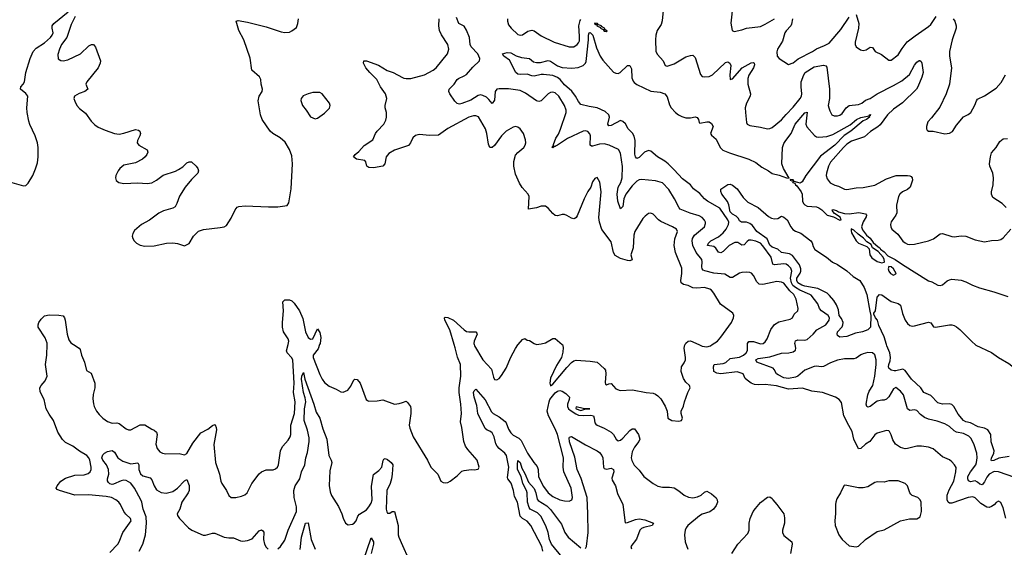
# Model space of a CAD drawing. Header units: inches. Extents: x 1473912 to 1647258, y 640388 to 773423.
# Tile 139 of 256: x 1536718 to 1545159, y 708263 to 712784. Entities that reach past the tile are written whole.
import ezdxf

# ---------------------------------------------------------------- set-up
doc = ezdxf.new("R2010")
doc.units = ezdxf.units.IN
doc.header["$MEASUREMENT"] = 0
for name, color, linetype in [('B5730', 7, 'Continuous'), ('B5731', 7, 'Continuous'), ('B5740', 7, 'Continuous'), ('B5741', 7, 'Continuous')]:
    doc.layers.add(name, color=color, linetype=linetype)

msp = doc.modelspace()

# ---------------------------------------------------------------- linework, layer by layer
at = {"layer": 'B5730', "color": 5}
for points, elevation in [([(1537490, 708219.5), (1537558.9, 708290), (1537571.2, 708310), (1537602.6, 708390), (1537672.8, 708490), (1537669.5, 708510), (1537627.6, 708547.6), (1537609.8, 708569.8), (1537582.6, 708630), (1537568.2, 708648.2), (1537541.3, 708670), (1537504.2, 708690), (1537459, 708699), (1537307.1, 708712.9), (1537190, 708709.8), (1537059, 708750), (1537038.9, 708758.9), (1537029.6, 708769.6), (1537038.3, 708790), (1537072, 708830), (1537110, 708854.8), (1537190, 708881.1), (1537270, 708883.8), (1537306.2, 708893.8), (1537323.5, 708910), (1537329.7, 708930), (1537329.7, 708950), (1537319.8, 709010), (1537311.1, 709030), (1537294.7, 709050), (1537230, 709086), (1537172.6, 709130), (1537110, 709159.9), (1537085.2, 709185.2), (1537045.3, 709250), (1537007.6, 709350), (1536970, 709404.5), (1536945.6, 709450), (1536927.7, 709530), (1536893.6, 709593.6), (1536891.3, 709630), (1536901.7, 709650), (1536937.8, 709690), (1536952.5, 709730), (1536940.7, 709830), (1536950.6, 709909.4), (1536952.5, 710000)], 780), ([(1537180.9, 710000), (1537228.9, 709970), (1537237.6, 709957.6), (1537249.2, 709910), (1537275.2, 709850), (1537290, 709778), (1537330, 709756), (1537361.7, 709670), (1537363.6, 709630), (1537348.7, 709571.3), (1537345.9, 709534.1), (1537350, 709490.8), (1537357.1, 709470), (1537378, 709430), (1537400.6, 709400.6), (1537431.5, 709370), (1537470, 709342), (1537510, 709327.2), (1537550, 709327.9), (1537570, 709323.6), (1537630, 709277), (1537650, 709270.3), (1537670, 709270.3), (1537750, 709311.3), (1537792, 709312), (1537850, 709273.7), (1537870, 709267), (1537890.2, 709250.2), (1537896.9, 709230), (1537885.6, 709145.6), (1537897.7, 709110), (1537920.8, 709080.8), (1537942.8, 709070), (1537970, 709064.9), (1538086.2, 709066.2), (1538130, 709055.5), (1538150, 709067), (1538203.6, 709156.4), (1538270, 709243.2), (1538330, 709273.6), (1538370, 709307), (1538390, 709315.5), (1538393.1, 709313.1), (1538403.6, 709290), (1538404.9, 709270), (1538384, 709144), (1538397.6, 708990), (1538431.8, 708890), (1538441.3, 708830), (1538450, 708810.8), (1538490.6, 708750), (1538510, 708706), (1538530, 708690.8), (1538550, 708688), (1538570, 708688.2), (1538620.1, 708699.9), (1538647.9, 708712.1), (1538669.3, 708730), (1538707.8, 708810), (1538770, 708893.4), (1538790, 708910.5), (1538830, 708927.7), (1538890, 708927.3), (1538910, 708934), (1538929.2, 708950), (1538938.4, 708970), (1538955.1, 709090), (1538962.6, 709110), (1538973.3, 709130), (1539018.9, 709181.1), (1539037.4, 709210), (1539041.7, 709230), (1539043.1, 709310), (1539073.4, 709410), (1539079.4, 709510), (1539066.3, 709590), (1539070.3, 709669.7), (1539058.6, 709870), (1539047.7, 709890), (1539012.1, 709930), (1539006.6, 709946.6), (1539018.8, 710000)], 780), ([(1539289.8, 710000), (1539276, 709964), (1539233.4, 709910), (1539234, 709890), (1539290, 709742.8), (1539310, 709702.8), (1539330, 709674.8), (1539370, 709644), (1539430, 709618.8), (1539470, 709594.8), (1539490, 709590.7), (1539531.5, 709608.5), (1539557.7, 709642.3), (1539583.6, 709696.4), (1539590, 709702.8), (1539610, 709702), (1539635.8, 709670), (1539688.7, 709528.7), (1539699.8, 709519.8), (1539710, 709516.3), (1539781.5, 709518.5), (1539830, 709527.3), (1539930.4, 709490.4), (1539970, 709494), (1540000, 709504.4)], 780), ([(1538930, 708249), (1538954.3, 708270), (1538990, 708324.9), (1539019.3, 708410), (1539092.1, 708570), (1539091.2, 708610), (1539069.9, 708690.1), (1539068.1, 708750), (1539080.2, 708790), (1539119.8, 708850), (1539134.7, 708910), (1539163.7, 708970), (1539170.5, 709030), (1539185.1, 709074.9), (1539200.9, 709170), (1539199.6, 709199.6), (1539186.1, 709266.1), (1539158, 709350), (1539158.5, 709450), (1539169.9, 709510), (1539164.8, 709544.8), (1539149.9, 709590), (1539135.2, 709704.8), (1539136.9, 709730), (1539150, 709762), (1539162.1, 709702.1), (1539240.9, 709490), (1539260.5, 709420.5), (1539291.1, 709370), (1539318, 709278), (1539352.7, 709190), (1539367.6, 709050), (1539389.5, 709010), (1539393.3, 708990), (1539377.4, 708917.4), (1539371.5, 708791.5), (1539379, 708739), (1539390, 708706), (1539452.1, 708612.1), (1539480.5, 708550), (1539490, 708512), (1539511.3, 708470), (1539535.3, 708455.3), (1539570, 708461.6), (1539585.2, 708470), (1539602, 708490), (1539618, 708530), (1539630, 708546.8), (1539690, 708582.4), (1539710, 708608.7), (1539730, 708640.9), (1539740.9, 708670), (1539733.9, 708786.1), (1539752.1, 708887.9), (1539798.2, 708921.8), (1539822.9, 708950), (1539834, 709006), (1539841.2, 709018.8), (1539850, 709024.7), (1539870, 709014), (1539902.8, 708990), (1539916.3, 708970), (1539911.7, 708890), (1539904.9, 708850), (1539892.9, 708810), (1539866.6, 708750), (1539860.8, 708590), (1539865.4, 708565.4), (1539870, 708554.8), (1539890, 708554.8), (1539910, 708570.8), (1539930.7, 708570), (1539961.7, 708450), (1539963.2, 708370), (1539968.1, 708350), (1540000, 708279.1)], 760), ([(1537742, 708230), (1537775, 708290), (1537796, 708370), (1537804.8, 708470), (1537802.6, 708522.6), (1537776.3, 708590), (1537764.9, 708650), (1537755.8, 708670), (1537703.1, 708770), (1537671.1, 708811.1), (1537630, 708834.2), (1537610, 708836.9), (1537587.4, 708832.6), (1537522.7, 708802.7), (1537510, 708801), (1537490, 708806.3), (1537478.9, 708818.9), (1537472.3, 708832.3), (1537471.9, 708850), (1537481.5, 708890), (1537478.7, 708930), (1537463.2, 708970), (1537430.8, 709010), (1537421.4, 709030), (1537430, 709054.4), (1537445.6, 709070), (1537470, 709083.7), (1537510, 709093.5), (1537530, 709078.9), (1537561, 709030), (1537601.3, 709001.3), (1537670, 708977.4), (1537730, 708987.4), (1537739.8, 708970), (1537739.2, 708930), (1537752.8, 708892.8), (1537775.3, 708875.3), (1537836.7, 708856.7), (1537850, 708842), (1537870, 708788.9), (1537890, 708756.1), (1537930, 708731.8), (1537974.5, 708725.5), (1538030, 708741.4), (1538071, 708769), (1538130, 708833), (1538150, 708842.8), (1538170, 708791.3), (1538170.2, 708750), (1538161.5, 708730), (1538107.6, 708650), (1538091.9, 708588.1), (1538068.5, 708550), (1538070, 708534), (1538088, 708510), (1538166.7, 708430), (1538194.9, 708410), (1538290, 708367.5), (1538310, 708365.6), (1538370, 708385.2), (1538390, 708384.7), (1538470, 708348.1), (1538510, 708342.8), (1538550, 708344), (1538610, 708319), (1538630, 708315.2), (1538670, 708319.6), (1538710, 708336), (1538770, 708404.9), (1538790, 708412.7), (1538804.1, 708404.1), (1538811.6, 708391.6), (1538808.1, 708330), (1538817.2, 708290), (1538830, 708263.7), (1538848.1, 708248.1)], 760), ([(1539122.6, 708242.6), (1539135.1, 708350), (1539169.8, 708470), (1539190, 708473.4), (1539218.4, 708330), (1539250, 708246.8)], 740), ([(1539666.9, 708153.1), (1539730, 708342.8), (1539750.5, 708310), (1539750, 708289.3), (1539732.5, 708210)], 740)]:
    msp.add_lwpolyline(points, dxfattribs=dict(at, elevation=elevation))
at = {"layer": 'B5731', "color": 5}
for points, elevation in [([(1536630, 711394.9), (1536750, 711359.3), (1536770, 711362), (1536790, 711384), (1536831.2, 711450), (1536854.8, 711505.2), (1536870, 711556), (1536877.7, 711610), (1536877.3, 711690), (1536870, 711729.3), (1536850, 711787.3), (1536805, 711885), (1536795.4, 711915.4), (1536781.2, 711990), (1536778.4, 712030), (1536786.8, 712130), (1536771.8, 712151.8), (1536724.4, 712190), (1536726.9, 712210), (1536748.7, 712231.3), (1536759.8, 712250), (1536769.8, 712330), (1536807.2, 712450), (1536834.5, 712510), (1536860.6, 712539.4), (1536930, 712584.4), (1536982, 712630), (1536997.8, 712650), (1537006, 712670), (1536995.4, 712710), (1536997.4, 712730), (1537009.7, 712750), (1537135.3, 712850)], 820), ([(1537193.6, 712810), (1537158.3, 712741.7), (1537121.9, 712630), (1537078.1, 712570), (1537059.1, 712530), (1537044.6, 712484.6), (1537048.2, 712448.2), (1537070, 712433.8), (1537090, 712431), (1537130, 712438.6), (1537240.5, 712490), (1537310, 712560.9), (1537332.7, 712572.7), (1537350, 712570.7), (1537367.7, 712547.7), (1537410.4, 712430), (1537408.2, 712410), (1537392, 712370), (1537293.6, 712250), (1537286.7, 712230), (1537303.7, 712190), (1537276.4, 712170), (1537227.4, 712152.6), (1537189.2, 712130), (1537183.5, 712110), (1537190, 712084.9), (1537207.4, 712050), (1537230, 712022.4), (1537281.5, 711981.5), (1537330, 711914), (1537361.7, 711881.7), (1537390, 711863.7), (1537450, 711837), (1537530, 711808.5), (1537570, 711802.6), (1537610, 711810.2), (1537710, 711842), (1537737.7, 711837.7), (1537748.4, 711828.4), (1537753.7, 711810), (1537748.4, 711790), (1537727, 711750), (1537724.9, 711730), (1537739.1, 711710), (1537810.6, 711670), (1537815.5, 711650), (1537808.2, 711630), (1537794.4, 711610), (1537770.2, 711589.8), (1537710, 711558.2), (1537610, 711536), (1537576.4, 711510), (1537561.3, 711490), (1537542.4, 711450), (1537539.3, 711430), (1537545.5, 711405.5), (1537568.8, 711388.8), (1537610, 711380.3), (1537730, 711385.3), (1537810, 711380.4), (1537850, 711386.4), (1537890, 711408.7), (1537948.7, 711451.3), (1538054, 711486), (1538080.6, 711499.4), (1538116.4, 711523.6), (1538150, 711557.3), (1538170, 711566.8), (1538190, 711566.8), (1538231.3, 711530), (1538246, 711510), (1538251.3, 711490), (1538246, 711470), (1538190, 711415.1), (1538137.1, 711350), (1538088.9, 711271.1), (1538066.4, 711210), (1538050, 711180.9), (1538031.4, 711168.6), (1537950, 711145.3), (1537910, 711126.6), (1537830, 711064.8), (1537763, 711030), (1537703.1, 710976.9), (1537688.5, 710951.5), (1537683.8, 710930), (1537688.4, 710910), (1537700.4, 710890), (1537720.5, 710870), (1537750, 710850.4), (1537790, 710843.1), (1537870, 710847), (1537978, 710870), (1538030, 710872.4), (1538070, 710867.3), (1538130, 710844.7), (1538170, 710864.7), (1538209.3, 710930), (1538250, 710970.5), (1538292.9, 710987.1), (1538437.7, 711002.3), (1538470, 711008.2), (1538490, 711019.6), (1538530, 711082.3), (1538564.3, 711155.7), (1538583.7, 711176.3), (1538596.7, 711183.3), (1538650, 711190.1), (1538850, 711179.8), (1538930, 711181.6), (1539010, 711191), (1539026.8, 711213.2), (1539045.6, 711334.4), (1539057, 711550), (1539050, 711618.7), (1539031.6, 711671.6), (1538993.3, 711733.3), (1538951.8, 711771.8), (1538889.7, 711810), (1538865.6, 711830), (1538795.6, 711930), (1538783, 711970), (1538763, 712090), (1538771, 712129), (1538796.2, 712170), (1538799.5, 712190), (1538787, 712230), (1538786.6, 712270), (1538775.4, 712295.4), (1538709.5, 712350), (1538695.3, 712455.3), (1538639.3, 712610), (1538597.6, 712690), (1538575.3, 712770), (1538590, 712776.3), (1538670, 712763.7), (1538830, 712723.1), (1538959.9, 712679.9), (1538990, 712674.4), (1539030, 712677.1), (1539052.5, 712687.5), (1539090, 712717.3), (1539103.6, 712750), (1539109.6, 712790)], 820), ([(1540000, 711689.9), (1539930, 711666.4), (1539881.9, 711638.1), (1539859.8, 711610), (1539847.3, 711550), (1539830.1, 711529.9), (1539750, 711515.2), (1539710, 711518), (1539693.5, 711530), (1539686.4, 711566.4), (1539676.4, 711576.4), (1539606, 711590), (1539579.7, 711610), (1539594.2, 711630), (1539624.8, 711655.2), (1539670, 711705.4), (1539745.4, 711754.6), (1539768.6, 711810), (1539782, 711830), (1539841.2, 711890), (1539857.2, 711922.8), (1539863.8, 711950), (1539862.5, 711990), (1539851.2, 712030), (1539851.3, 712050), (1539864.6, 712110), (1539854.9, 712150), (1539811.2, 712210), (1539780.8, 712270), (1539719.2, 712330), (1539685.5, 712370), (1539665.8, 712410), (1539669.3, 712430), (1539690.6, 712430), (1539794.5, 712394.5), (1539869.6, 712349.6), (1539921.1, 712330), (1540000, 712287.9)], 780), ([(1539018.8, 710000), (1539025.6, 710030), (1539019, 710050), (1538980.9, 710110), (1538972.6, 710150), (1538970.6, 710190), (1538980.7, 710290), (1538973.7, 710366.3), (1538990, 710382.6), (1539030, 710384.6), (1539050, 710375.3), (1539070, 710355.8), (1539118.3, 710290), (1539144.5, 710224.5), (1539167.3, 710110), (1539190, 710060.8), (1539210, 710045.7), (1539230.4, 710049.6), (1539270, 710133.4), (1539290, 710104.4), (1539300.6, 710060.6), (1539293.7, 710010), (1539289.8, 710000)], 780), ([(1536952.5, 710000), (1536952.8, 710012.8), (1536937.7, 710057.7), (1536876.2, 710150), (1536876, 710170), (1536882.3, 710190), (1536901.5, 710218.5), (1536930, 710245), (1536970, 710255.9), (1537053.1, 710253.1), (1537090, 710245.2), (1537102.2, 710230), (1537108.7, 710208.7), (1537124.3, 710090), (1537139.7, 710039.7), (1537155.7, 710015.7), (1537180.9, 710000)], 780)]:
    msp.add_lwpolyline(points, dxfattribs=dict(at, elevation=elevation))
at = {"layer": 'B5731', "color": 5, "elevation": 820}
msp.add_lwpolyline([(1539290, 712159.7), (1539230, 712159.2), (1539190.2, 712149.8), (1539148.7, 712131.3), (1539130.7, 712110), (1539128.3, 712091.7), (1539142.4, 712050), (1539175.5, 712010), (1539210, 711950.7), (1539250, 711934.8), (1539270, 711940.7), (1539330, 711982), (1539373.4, 712026.6), (1539379.3, 712050), (1539374, 712070), (1539310, 712149.5)], close=True, dxfattribs=at)
at = {"layer": 'B5740', "color": 5}
for points, elevation in [([(1540000, 709504.4), (1540030, 709514.8), (1540043.7, 709503.7), (1540068.5, 709470), (1540072.7, 709450), (1540072.3, 709410), (1540057.4, 709310), (1540062.4, 709282.4), (1540090.4, 709210), (1540213.4, 709010), (1540244, 708950), (1540301.6, 708890), (1540330, 708830.8), (1540350, 708817.3), (1540370, 708814.9), (1540390, 708819.3), (1540410, 708830.5), (1540470, 708874.8), (1540510, 708914), (1540530, 708922), (1540590, 708930.7), (1540614, 708926), (1540648, 708932), (1540658, 708950), (1540641.2, 709010), (1540559.4, 709099.4), (1540538.7, 709130), (1540524.7, 709170), (1540507.8, 709290), (1540496.9, 709336.9), (1540504.4, 709410), (1540498.8, 709490), (1540484.4, 709590), (1540485.2, 709630), (1540500.2, 709730), (1540496.6, 709830), (1540472.5, 709892.5), (1540452.8, 709972.8), (1540444.2, 710000)], 780), ([(1540613.5, 710000), (1540616, 709990), (1540687.8, 709870), (1540764.1, 709790), (1540780.2, 709720.2), (1540790, 709700.7), (1540810, 709697.1), (1540830, 709708.9), (1540850, 709733.8), (1540890, 709798), (1540930, 709891.4), (1540970, 709967), (1540990, 709998.7), (1540991.2, 710000)], 780), ([(1541370.2, 710000), (1541376.1, 709976.1), (1541374.4, 709934.4), (1541364, 709890), (1541320.2, 709819.8), (1541267.5, 709712.5), (1541261.7, 709670), (1541267.5, 709647.5), (1541290, 709661.4), (1541410, 709802.6), (1541450, 709845.5), (1541470, 709860.7), (1541490, 709864.9), (1541610, 709857.6), (1541670, 709848.4), (1541730, 709795.8), (1541739.6, 709779.6), (1541744, 709750), (1541736.2, 709676.2), (1541740.2, 709660.2), (1541750, 709654), (1541770, 709664.4), (1541790, 709666), (1541830, 709621.3), (1541866.4, 709606.4), (1541972.9, 709612.9), (1542090, 709588.7), (1542150, 709583.8), (1542170, 709575.5), (1542190, 709562), (1542215.1, 709535.1), (1542252.3, 709472.3), (1542267.7, 709430), (1542274.8, 709370), (1542308.8, 709348.8), (1542370, 709344.4), (1542391.5, 709348.5), (1542401.2, 709370), (1542388.7, 709410), (1542388.7, 709430), (1542409.1, 709470.9), (1542417.2, 709510), (1542445.2, 709590), (1542465.2, 709630), (1542461.2, 709650), (1542430, 709678), (1542408.7, 709708.7), (1542389.6, 709770), (1542392, 709810), (1542415.3, 709844.7), (1542425.7, 709870), (1542427.4, 709890), (1542413.3, 709970), (1542421.3, 709998.7), (1542422.1, 710000)], 780), ([(1542539.5, 710000), (1542570, 709986), (1542610, 709981.7), (1542641.2, 709990), (1542655.7, 710000)], 780), ([(1545172.2, 708512.2), (1545150, 708601.2), (1545130, 708647), (1545110, 708658), (1545090, 708647.6), (1545072.6, 708627.4), (1545050, 708611.6), (1545030, 708604), (1545010, 708605.7), (1544959.1, 708639.1), (1544910, 708686.6), (1544890, 708696.2), (1544849.8, 708689.8), (1544710, 708640.2), (1544690, 708641.8), (1544679.1, 708650), (1544669.1, 708670), (1544669.9, 708710), (1544685.3, 708754.7), (1544727.3, 708830), (1544744.2, 708910), (1544745.1, 708945.1), (1544731.6, 708970), (1544710, 708995.6), (1544690, 709011.2), (1544630, 709038.9), (1544550, 709105.4), (1544510, 709121), (1544450, 709129.7), (1544410, 709129.6), (1544330, 709108.3), (1544310, 709107.3), (1544270, 709117.3), (1544227.6, 709147.6), (1544204.5, 709184.5), (1544190, 709226), (1544174.5, 709254.5), (1544170, 709259.6), (1544150, 709264.2), (1544070, 709241.6), (1544050, 709227.3), (1544006.7, 709170), (1543970, 709145.7), (1543930, 709109.7), (1543910, 709107.3), (1543868.2, 709190), (1543855.8, 709255.8), (1543825.1, 709305.1), (1543783.8, 709390), (1543764.2, 709504.2), (1543744.5, 709530), (1543712.3, 709550), (1543601.2, 709590), (1543510, 709601.4), (1543430, 709627.7), (1543310, 709618.4), (1543206.1, 709646.1), (1543110, 709656.7), (1543050, 709654.3), (1543018.4, 709658.4), (1542989.6, 709670), (1542954.6, 709694.6), (1542938.4, 709710), (1542921.2, 709750), (1542870, 709767.1), (1542730, 709748.5), (1542694.1, 709754.1), (1542668, 709768), (1542665.3, 709810), (1542671, 709829), (1542750, 709836.4), (1542773.1, 709846.9), (1542810, 709880.9), (1542890, 709892.5), (1542923.4, 709910), (1542945.7, 709930), (1542956.9, 709950), (1542956.3, 710000)], 760), ([(1545250, 708861.5), (1545110, 708909.8), (1545071.3, 708911.3), (1545030, 708889), (1545010, 708865), (1544990, 708825.1), (1544970, 708799.3), (1544950, 708803.5), (1544930, 708822.2), (1544910, 708832), (1544870, 708822.8), (1544852.4, 708832.4), (1544845.5, 708850), (1544847.7, 708870), (1544869.5, 708910), (1544913.7, 708970), (1544922, 708990), (1544927.3, 709030), (1544922.3, 709070), (1544901.1, 709141.1), (1544874.5, 709194.5), (1544855, 709215), (1544810, 709237.1), (1544748, 709250), (1544730, 709260.8), (1544690, 709298.5), (1544650, 709319.7), (1544584.2, 709344.2), (1544510, 709360.9), (1544473.8, 709373.8), (1544439.6, 709399.6), (1544410, 709436.2), (1544390, 709441.6), (1544350, 709434), (1544329.8, 709449.8), (1544294.7, 709570), (1544270, 709599.6), (1544230, 709632), (1544210, 709621.6), (1544170, 709551.2), (1544150, 709532.4), (1544130, 709522.7), (1544110, 709523.9), (1544070, 709515.7), (1544010, 709468.1), (1543990, 709463.5), (1543979.6, 709470), (1543975.3, 709490), (1543988.6, 709570), (1544000.5, 709599.5), (1544031.2, 709648.8), (1544050.5, 709730.5), (1544061, 709830), (1544060.7, 709870), (1544050, 709912), (1544030, 709929.6), (1543990, 709931.1), (1543950, 709920.5), (1543929.2, 709910.8), (1543890, 709882.4), (1543870, 709876.9), (1543790, 709876.9), (1543730, 709866.3), (1543670, 709843.9), (1543610, 709811.4), (1543590, 709808), (1543550, 709813.7), (1543528.3, 709811.7), (1543450, 709779.9), (1543390, 709728.7), (1543370, 709720.7), (1543310.1, 709709.9), (1543270, 709716.2), (1543220.9, 709740.9), (1543207.3, 709750), (1543187.3, 709787.3), (1543176.3, 709796.3), (1543038, 709850), (1543028, 709870), (1543050, 709881.5), (1543150, 709894.7), (1543250, 709925.9), (1543311.7, 709928.3), (1543350, 709936.8), (1543368.4, 709951.6), (1543371.2, 709970), (1543366.3, 710000)], 740), ([(1545200.8, 709040.8), (1545113, 709027), (1545070, 709006.4), (1545050, 709003.1), (1545045.7, 709010), (1545050, 709027.3), (1545070.4, 709069.6), (1545072.6, 709090), (1545046.1, 709166.1), (1545042.7, 709230), (1545017.2, 709270), (1544990, 709283.3), (1544935.1, 709295.1), (1544870, 709329.6), (1544830, 709339.1), (1544810, 709349.1), (1544764.1, 709404.1), (1544725.7, 709470), (1544710, 709486.5), (1544690, 709492.7), (1544628.3, 709488.3), (1544590, 709500.4), (1544530, 709564.5), (1544468.5, 709588.5), (1544443.3, 709630), (1544362.9, 709702.9), (1544310, 709777.7), (1544290, 709787.9), (1544230, 709773.6), (1544214.1, 709774.1), (1544190, 709780.9), (1544170, 709798.7), (1544166.5, 709810), (1544169.3, 709829.3), (1544179.9, 709860.1), (1544184, 709890), (1544178.8, 709930), (1544152, 709990), (1544149.1, 710000)], 720), ([(1544910.4, 710000), (1544915.6, 709995.6), (1545050.6, 709930.6), (1545108, 709888), (1545197, 709837), (1545290, 709767.3), (1545453.8, 709693.8), (1545478.5, 709678.5), (1545502, 709650), (1545518.4, 709610), (1545540.7, 709590), (1545590, 709577), (1545695.3, 709590), (1545718.4, 709601.6), (1545725.2, 709610), (1545701.2, 709630), (1545692.3, 709650), (1545711.2, 709688.8), (1545709.8, 709790), (1545702.2, 709870), (1545706, 710000)], 720), ([(1541202.9, 708230), (1541194, 708270), (1541099.3, 708450), (1541070, 708487.4), (1541029.1, 708509.1), (1541009.3, 708530), (1540986.1, 708650), (1540958.7, 708698.7), (1540952.6, 708750), (1540930.9, 708810.9), (1540902.7, 708850), (1540900.3, 708860.3), (1540911.2, 708950), (1540890.3, 709050), (1540878.5, 709070), (1540828.3, 709108.3), (1540810.7, 709130), (1540801.5, 709150), (1540786.7, 709210), (1540770, 709243.7), (1540750, 709257.5), (1540726, 709266), (1540710, 709282), (1540646.7, 709410), (1540637.7, 709477.7), (1540614.8, 709550), (1540609.8, 709590), (1540615.1, 709604.9), (1540630, 709618.8), (1540710, 709527.6), (1540763.3, 709423.3), (1540777.3, 709410), (1540830, 709379.4), (1540879.3, 709339.3), (1540888.3, 709328.3), (1540910, 709273.8), (1540930, 709244.1), (1540950, 709225), (1540997.4, 709197.4), (1541016.9, 709176.9), (1541071.4, 709070), (1541124.7, 708990), (1541154.6, 708954.6), (1541162.3, 708930), (1541167.1, 708870), (1541174.3, 708850), (1541210, 708782.4), (1541249, 708730), (1541290, 708698.3), (1541350, 708670.3), (1541390, 708660.3), (1541430, 708657.6), (1541451.1, 708668.9), (1541458.3, 708690), (1541446.6, 708770), (1541383.6, 708910), (1541377.5, 708950), (1541379.5, 709030), (1541328.4, 709230), (1541310, 709279.2), (1541251, 709390), (1541240.8, 709430), (1541256.1, 709510), (1541264.4, 709530), (1541310, 709585.3), (1541330, 709601.5), (1541350, 709606.1), (1541370, 709601.5), (1541401.4, 709581.4), (1541431.4, 709550), (1541429.1, 709530), (1541413.6, 709490), (1541414.1, 709470), (1541423.2, 709450), (1541436.6, 709436.6), (1541485, 709405), (1541510, 709395.1), (1541550, 709391.4), (1541614.6, 709394.6), (1541636.5, 709390), (1541644, 709370), (1541648.4, 709330), (1541658.3, 709318.3), (1541670, 709308.2), (1541730, 709283.6), (1541789.3, 709249.3), (1541808.7, 709230), (1541830.3, 709190.3), (1541850, 709176.4), (1541870, 709181.7), (1541890, 709196.9), (1541950, 709264.6), (1541970, 709278), (1541990, 709278.4), (1542023.2, 709230), (1542033.6, 709190), (1542026, 709170), (1541990, 709119.8), (1541970, 709079.6), (1541960.2, 709030), (1541965.1, 709005.1), (1541986.1, 708966.1), (1542030, 708922.4), (1542070, 708870.4), (1542150, 708808.4), (1542190, 708786.4), (1542230, 708777.1), (1542290, 708777.3), (1542330, 708771), (1542370, 708745.5), (1542413.4, 708710), (1542451.8, 708691.8), (1542490, 708687.7), (1542530, 708696.5), (1542561.2, 708710), (1542590, 708736), (1542610, 708744.7), (1542650, 708721), (1542687.7, 708687.7), (1542698, 708670), (1542699.6, 708650), (1542690, 708622), (1542667.2, 708590), (1542633.4, 708566.6), (1542570, 708546.1), (1542546.3, 708533.7), (1542446.7, 708450), (1542430.4, 708430), (1542422.4, 708410), (1542418.4, 708370), (1542424.4, 708310), (1542446.6, 708246.6)], 760), ([(1541569, 708251), (1541577.3, 708270), (1541590.9, 708390), (1541589.9, 708550.1), (1541583.2, 708690), (1541531.8, 708851.8), (1541498.7, 708930), (1541476.4, 709036.4), (1541432.8, 709167.2), (1541430, 709202), (1541432.3, 709207.7), (1541450, 709213), (1541570, 709139.6), (1541670, 709090.2), (1541690, 709075.6), (1541709.2, 709050), (1541717.1, 709030), (1541722.9, 708950), (1541730, 708937), (1541750, 708933), (1541790, 708941.1), (1541808.8, 708930), (1541810.7, 708910), (1541795.2, 708855.2), (1541796.7, 708836.7), (1541827.2, 708790), (1541844.2, 708724.2), (1541888.2, 708628.2), (1541910, 708472), (1541930, 708474.9), (1541998.5, 708501.5), (1542030, 708506.2), (1542078.3, 708498.3), (1542150.7, 708470), (1542140.5, 708450), (1542070, 708431.6), (1542050, 708422.9), (1542035.2, 708410), (1542007, 708333), (1541958.4, 708270), (1541962.4, 708250)], 740), ([(1541370, 708177.2), (1541276.7, 708290), (1541259, 708330), (1541247.6, 708390), (1541230, 708445.6), (1541186, 708530), (1541157.5, 708557.5), (1541095.4, 708590), (1541084.7, 708604.7), (1541070.4, 708650), (1541068.9, 708730), (1541063.4, 708750), (1541031.3, 708810), (1541018.4, 708870), (1540987.2, 708930), (1540984.7, 708970), (1540990, 709007.3), (1541010, 708988), (1541022.1, 708942.1), (1541050, 708895.8), (1541081.5, 708821.5), (1541130, 708765.7), (1541143.5, 708730), (1541155.2, 708675.2), (1541162.8, 708662.8), (1541238.2, 708618.2), (1541270, 708587.2), (1541361.7, 708461.7), (1541393, 708390), (1541419.2, 708350), (1541530, 708257)], 740), ([(1542823.7, 708210), (1542875.1, 708290), (1542959.3, 708380.7), (1542971, 708409), (1542970.9, 708470), (1542979.8, 708510), (1543007.4, 708570), (1543024.8, 708595.2), (1543070, 708647), (1543130, 708691.3), (1543150, 708694), (1543170, 708682), (1543174.8, 708670), (1543210.3, 708630.3), (1543268.4, 708548.4), (1543274.9, 708514.9), (1543275.6, 708470), (1543258.2, 708410), (1543257.6, 708390), (1543270, 708364.6), (1543338, 708310), (1543341.5, 708290), (1543325.7, 708210)], 760), ([(1540000, 708279.1), (1540049.1, 708170)], 760)]:
    msp.add_lwpolyline(points, dxfattribs=dict(at, elevation=elevation))
at = {"layer": 'B5740', "color": 5, "elevation": 780}
for points in [[(1541490, 709467), (1541485.4, 709454.6), (1541490, 709448.1), (1541530, 709436.1), (1541570.5, 709449.5), (1541590, 709448.2), (1541605.2, 709450), (1541550, 709452.6)], [(1544250, 708832.3), (1544170, 708832), (1544130, 708822), (1544070, 708824.5), (1544050, 708818), (1543990, 708781.6), (1543950, 708771.1), (1543910, 708771.2), (1543810, 708793.2), (1543790, 708794), (1543782, 708790), (1543754.8, 708730), (1543723.4, 708676.6), (1543714, 708650), (1543710.7, 708630), (1543713.2, 708553.2), (1543706, 708490), (1543708.2, 708450), (1543740.5, 708370), (1543770.3, 708330.3), (1543830, 708276.3), (1543890, 708267.3), (1543910, 708273.4), (1543969.7, 708330.3), (1544070, 708397.1), (1544130, 708413.4), (1544270, 708490.7), (1544347.1, 708507.1), (1544410, 708506.8), (1544436.6, 708523.4), (1544449.4, 708570), (1544445.1, 708650), (1544437.6, 708670), (1544418, 708690), (1544370, 708707.3), (1544357.6, 708717.6), (1544348.3, 708730), (1544330, 708789.2), (1544310, 708809.4)]]:
    msp.add_lwpolyline(points, close=True, dxfattribs=at)
at = {"layer": 'B5741', "color": 5}
for points, elevation in [([(1542832.2, 712912.2), (1542814.4, 712754.4), (1542826, 712690), (1542844, 712684), (1542910, 712697.1), (1542950, 712712.2), (1543070, 712726.4), (1543110, 712744.2), (1543190, 712792.3)], 780), ([(1542237.3, 712890), (1542226.3, 712773.7), (1542217.6, 712742.4), (1542183.2, 712690), (1542172.3, 712650), (1542168.4, 712610), (1542171.6, 712510), (1542185.7, 712485.7), (1542233.7, 712430), (1542250.6, 712390.6), (1542270, 712384.9), (1542330, 712404.6), (1542430, 712466.7), (1542470, 712478.3), (1542490, 712479.3), (1542510, 712458.8), (1542554.4, 712314.4), (1542570, 712298.4), (1542590, 712294.3), (1542630, 712298.2), (1542658, 712310), (1542770, 712416.4), (1542790, 712421.6), (1542804.9, 712410), (1542813.7, 712390), (1542805.2, 712310), (1542810, 712271.3), (1542830, 712276.4), (1542912.6, 712370), (1542990, 712415.6), (1543010, 712418), (1543015.8, 712410), (1543016.5, 712396.5), (1543010.2, 712370), (1542970.1, 712309.9), (1542959.5, 712280.5), (1542960.8, 712230), (1542984.1, 712150), (1542981.1, 712130), (1542949.4, 712070), (1542938.6, 712030), (1542939, 711990), (1542950, 711902), (1542954, 711890), (1542976.1, 711876.1), (1543070, 711863.1), (1543130, 711849), (1543150, 711850.3), (1543170, 711860.2), (1543250, 711925), (1543288.2, 711971.8), (1543350, 712034), (1543409.9, 712110), (1543420.5, 712130), (1543424.7, 712150), (1543417, 712210), (1543417.4, 712250), (1543439, 712310), (1543452.3, 712330), (1543530, 712380.8), (1543610, 712394.9), (1543627.9, 712387.9), (1543636.2, 712376.2), (1543659.1, 712190), (1543660.3, 712110), (1543650.4, 712050), (1543654.4, 712030), (1543662, 712002), (1543680.7, 711970), (1543701.2, 711961.2), (1543730, 711960.2), (1543750, 711966.2), (1543770, 711980.9), (1543804.1, 712030), (1543830, 712048.4), (1543910, 712058.5), (1543938.5, 712070), (1543970, 712094), (1544010, 712109.1), (1544068.5, 712150), (1544210, 712220.1), (1544279.2, 712260.8), (1544346.2, 712313.8), (1544390, 712393.1), (1544410, 712419.5), (1544430, 712434.9), (1544433.5, 712433.5), (1544445.1, 712425.1), (1544452.1, 712412.1), (1544462, 712330), (1544452, 712290), (1544419, 712210), (1544406.5, 712190), (1544287.4, 712072.6), (1544210, 712016.1), (1544157.5, 711970), (1544096.1, 711883.9), (1544075.6, 711864.4), (1544012.9, 711827.1), (1543960.2, 711779.8), (1543850, 711741.9), (1543810, 711717), (1543780.2, 711690), (1543670, 711563.5), (1543651.8, 711530), (1543633.4, 711470), (1543632.6, 711450), (1543639.9, 711419.9), (1543667.1, 711387.1), (1543705.7, 711365.7), (1543737.3, 711357.3), (1543790, 711331.5), (1543810, 711327.7), (1543890, 711342.4), (1543950, 711346.4), (1544050, 711365.2), (1544150, 711421.5), (1544232.5, 711447.5), (1544328.8, 711448.8), (1544350, 711446), (1544359.3, 711439.3), (1544368.7, 711428.7), (1544371.7, 711410), (1544352.3, 711350), (1544330.3, 711330), (1544285.4, 711310), (1544263.5, 711290), (1544253, 711270), (1544234.8, 711194.8), (1544237, 711130), (1544228.7, 711110), (1544188.1, 711051.9), (1544183.7, 711030), (1544185.3, 711010), (1544193.4, 710990), (1544246.1, 710946.1), (1544290, 710887), (1544310, 710870.4), (1544330, 710861.3), (1544350, 710857), (1544390, 710858.9), (1544510, 710890.3), (1544552.7, 710907.3), (1544610, 710948.5), (1544630, 710951.8), (1544710, 710924.6), (1544730, 710923.1), (1544790, 710931.6), (1544828.9, 710928.9), (1544910, 710897.1), (1544990, 710880.4), (1545050, 710893), (1545106.3, 710893.7), (1545130, 710901), (1545150, 710914.8), (1545216, 710990)], 760), ([(1543890, 712828.4), (1543913.3, 712750), (1543910.1, 712710), (1543879.4, 712590), (1543880.7, 712570), (1543890, 712552.4), (1543926, 712526), (1543950, 712520.9), (1543974.3, 712525.7), (1544010, 712547.7), (1544030, 712546), (1544052.2, 712512.2), (1544104.9, 712484.9), (1544170, 712438), (1544190, 712438), (1544250, 712482.6), (1544282.5, 712537.5), (1544325.5, 712594.5), (1544393.5, 712646.5), (1544510, 712724.4), (1544530, 712743), (1544573.6, 712810)], 780), ([(1540000, 712287.9), (1540010, 712282.6), (1540030, 712278.7), (1540070, 712280.3), (1540189.7, 712310.3), (1540262, 712350), (1540289.8, 712370.2), (1540386.6, 712490), (1540397.6, 712530), (1540387.3, 712570), (1540333.4, 712653.4), (1540318.2, 712690), (1540310.8, 712730), (1540314.2, 712790)], 780), ([(1542956.3, 710000), (1542956.2, 710010), (1542970, 710025.2), (1543010, 710026.4), (1543070, 710006.7), (1543092.1, 710007.9), (1543110, 710023.7), (1543127.1, 710050), (1543157.3, 710130), (1543190, 710171.8), (1543225.1, 710194.9), (1543323.3, 710216.7), (1543344.2, 710230), (1543358.9, 710261.1), (1543387.6, 710290), (1543390.9, 710309.1), (1543375.3, 710390), (1543353.7, 710430), (1543321.3, 710461.3), (1543270, 710526.3), (1543250, 710536), (1543210, 710539.5), (1543090, 710514.5), (1543058.4, 710518.4), (1543038, 710538), (1543010, 710592), (1542990.9, 710610.9), (1542976.6, 710616.6), (1542950, 710621), (1542910, 710617.8), (1542889.5, 710610.5), (1542830, 710575.1), (1542810, 710574.7), (1542763.8, 710603.8), (1542670, 710613.1), (1542591.2, 710631.2), (1542578.3, 710638.3), (1542567.8, 710650), (1542565.5, 710665.5), (1542569.2, 710710), (1542566, 710730), (1542518.5, 710790), (1542489.2, 710850), (1542482.3, 710890), (1542487, 710910), (1542503.8, 710936.2), (1542588.5, 711010), (1542597, 711037), (1542597.3, 711050), (1542590, 711066.6), (1542568.9, 711088.9), (1542543.2, 711103.2), (1542465.6, 711125.6), (1542381.5, 711161.5), (1542371.3, 711171.3), (1542331.8, 711250), (1542281.8, 711330), (1542230, 711386), (1542170, 711402.3), (1542050, 711413.8), (1542030, 711411.7), (1542010, 711400.7), (1541970, 711360.2), (1541914.5, 711290), (1541896.5, 711250), (1541890, 711184), (1541870, 711162), (1541845.7, 711230), (1541838.8, 711290), (1541849.4, 711350), (1541870.5, 711390), (1541882.7, 711430), (1541886.1, 711526.1), (1541870, 711639), (1541851.8, 711671.8), (1541772.7, 711710), (1541730, 711720.3), (1541690, 711716.3), (1541630, 711699.1), (1541621.1, 711701.1), (1541609.8, 711710), (1541611.1, 711790), (1541607.2, 711807.2), (1541590, 711826.9), (1541570, 711832.1), (1541550, 711827.3), (1541414.9, 711765.1), (1541330, 711708.5), (1541316, 711704), (1541310, 711696), (1541302.8, 711697.2), (1541290, 711685.2), (1541284, 711690), (1541295.3, 711704.7), (1541294.6, 711714.6), (1541315.1, 711770), (1541336.7, 711803.3), (1541354.6, 711845.4), (1541403.5, 711990), (1541404.1, 712010), (1541387.8, 712050), (1541339.3, 712130), (1541310, 712156.2), (1541290, 712163.5), (1541270, 712160.9), (1541250, 712147.3), (1541190, 712089.8), (1541170, 712084), (1541147.9, 712087.9), (1541055, 712155), (1541010, 712177.7), (1540907.7, 712192.3), (1540830, 712192), (1540810, 712188), (1540794.6, 712170), (1540790, 712094), (1540770, 712066.6), (1540740.9, 712100.9), (1540718.7, 712118.7), (1540690, 712135.2), (1540670, 712139.8), (1540650, 712134.6), (1540585.8, 712094.2), (1540510, 712065.2), (1540490, 712060.9), (1540470, 712067.1), (1540450, 712086.1), (1540405.4, 712150), (1540397.3, 712170), (1540399, 712190), (1540444.1, 712230), (1540469.1, 712270), (1540480, 712280), (1540530, 712301.6), (1540550, 712315), (1540601.6, 712378.4), (1540660.3, 712430), (1540662.5, 712450), (1540645.7, 712490), (1540588.1, 712550), (1540580.6, 712570), (1540574.8, 712630), (1540550, 712694.8), (1540529.2, 712729.2), (1540482.7, 712750), (1540464.1, 712804.1)], 760), ([(1540898.8, 712790), (1540899.7, 712770), (1540910, 712740.7), (1540931.5, 712711.5), (1540990, 712658.4), (1541010, 712650.4), (1541030, 712654.4), (1541074.5, 712685.5), (1541110, 712694.6), (1541130, 712688.9), (1541190, 712646.5), (1541299.1, 712590), (1541430, 712552.7), (1541470, 712552.6), (1541498, 712570), (1541510, 712584.6), (1541515.9, 712604.1), (1541518.6, 712641.4), (1541510.6, 712730), (1541522.2, 712777.8), (1541530, 712786.8)], 760), ([(1543342.6, 712790), (1543334.8, 712745.2), (1543328.9, 712730), (1543290, 712689.7), (1543277.8, 712670), (1543258.7, 712601.3), (1543216.1, 712530), (1543207.7, 712507.7), (1543211.9, 712471.9), (1543227.7, 712450), (1543310, 712401), (1543350, 712414.4), (1543392.6, 712447.4), (1543514.3, 712510), (1543550, 712534.9), (1543618.5, 712561.5), (1543657.3, 712582.7), (1543758.9, 712701.1), (1543830, 712806.5)], 780), ([(1544720.2, 712790), (1544733.8, 712770), (1544747.7, 712730), (1544747.6, 712712.4), (1544712.1, 712610), (1544690.3, 712510), (1544690.4, 712470.4), (1544707.7, 712370), (1544690.4, 712230), (1544660.5, 712150), (1544605.5, 712034.5), (1544536.1, 711943.9), (1544502.8, 711910), (1544491, 711870), (1544491.3, 711850), (1544496.9, 711836.9), (1544507.9, 711827.9), (1544550, 711827.3), (1544650, 711806.8), (1544690, 711810.7), (1544714.2, 711825.8), (1544750, 711881), (1544810, 711950.7), (1544850, 711970.8), (1544873.2, 711990), (1544907.7, 712052.3), (1544920.7, 712090), (1544930, 712104), (1544988.3, 712131.7), (1545090, 712197.1), (1545133.5, 712246.5), (1545169.7, 712310)], 780), ([(1543366.3, 710000), (1543364.7, 710010), (1543370, 710033.1), (1543390, 710040.2), (1543450, 710036.8), (1543470, 710044.5), (1543521.2, 710090), (1543552.8, 710127.2), (1543630, 710169.3), (1543658.2, 710210), (1543659.2, 710230), (1543648.2, 710250), (1543593, 710290), (1543575.1, 710310), (1543559.8, 710350), (1543502, 710422), (1543492.9, 710430), (1543405, 710465), (1543367.7, 710487.7), (1543347.4, 710507.4), (1543334.8, 710530), (1543325.1, 710570), (1543336.6, 710630), (1543330, 710654.5), (1543310, 710675.7), (1543290, 710687.7), (1543270, 710691), (1543190, 710682.7), (1543175.4, 710690), (1543159.4, 710750), (1543090, 710846.7), (1543070, 710868.6), (1543030, 710886.5), (1542990, 710895.3), (1542970, 710894.2), (1542955.4, 710884.6), (1542930, 710856), (1542910, 710853.1), (1542875.1, 710875.1), (1542850, 710875.2), (1542799.8, 710850), (1542750, 710796.8), (1542730, 710786.2), (1542710, 710792.8), (1542685.8, 710825.8), (1542670, 710839.1), (1542616, 710850), (1542624.4, 710870), (1542643.1, 710890), (1542710, 710923.8), (1542750, 710957.3), (1542775.3, 710990), (1542794, 711030), (1542796.4, 711050), (1542788.4, 711070), (1542719.4, 711170), (1542616, 711230), (1542590, 711249.8), (1542550, 711294), (1542495, 711335), (1542467.8, 711370), (1542400, 711420), (1542330, 711498.5), (1542277, 711550), (1542250, 711571), (1542187.3, 711607.3), (1542130, 711656.7), (1542110, 711661.6), (1542074.9, 711650), (1542030, 711602), (1542010, 711595.1), (1541997.6, 711610), (1541992.5, 711632.5), (1541993.5, 711750), (1541985.4, 711785.4), (1541970.8, 711810.8), (1541935.9, 711850), (1541910.4, 711890.4), (1541890, 711912.9), (1541870, 711920.3), (1541790, 711875.9), (1541770, 711873.3), (1541761.2, 711890), (1541773.4, 711950), (1541767.9, 711970), (1541736.2, 711996.2), (1541670, 712029.9), (1541599.7, 712039.7), (1541530, 712057.4), (1541510, 712082.4), (1541483.6, 712130), (1541451.4, 712171.4), (1541390, 712225.7), (1541351.2, 712271.2), (1541330, 712289.1), (1541290, 712304.6), (1541210, 712314.6), (1541190, 712315.1), (1541130, 712299.8), (1541110, 712302), (1541070, 712318), (1541010, 712314.2), (1540990, 712318.5), (1540971.6, 712330), (1540917, 712437), (1540868, 712470), (1540858, 712490), (1540898, 712502), (1540930, 712498.8), (1540975.6, 712475.6), (1541020.5, 712460.5), (1541090, 712450.3), (1541124.1, 712424.1), (1541150, 712417.1), (1541181.7, 712418.3), (1541250, 712433.4), (1541270, 712427.1), (1541328.7, 712388.7), (1541370, 712374.8), (1541452.4, 712367.6), (1541506.9, 712373.1), (1541550, 712391.3), (1541568.7, 712410), (1541575.7, 712424.3), (1541595.3, 712610), (1541595.1, 712650), (1541601.2, 712670), (1541610, 712673.4), (1541630.2, 712650), (1541663.4, 712543.4), (1541694.7, 712470), (1541717.4, 712437.4), (1541810, 712334), (1541830, 712324.5), (1541850, 712324.1), (1541867, 712330), (1541930, 712390.4), (1541950, 712390.7), (1541963.1, 712363.1), (1541967, 712287), (1541977, 712257), (1541985.4, 712245.4), (1542009.4, 712229.4), (1542130, 712172.4), (1542210, 712163.6), (1542249.1, 712149.1), (1542270, 712124), (1542290, 712054), (1542303.1, 712030), (1542339.5, 711990), (1542364.9, 711970), (1542393.7, 711953.7), (1542430, 711944.1), (1542470, 711943.9), (1542510, 711950.3), (1542526.6, 711946.6), (1542537.6, 711930), (1542542.3, 711902.3), (1542550, 711896.3), (1542610, 711909.2), (1542630, 711908), (1542650, 711895.5), (1542662.3, 711870), (1542639.1, 711810), (1542650, 711794.8), (1542690, 711759.1), (1542723.1, 711690), (1542747, 711667), (1542802.6, 711642.6), (1542970, 711587.4), (1543030, 711559), (1543081, 711521), (1543136.3, 711490), (1543170, 711464.9), (1543230, 711452.9), (1543291.8, 711428.2), (1543313.6, 711426.4), (1543265.6, 711510), (1543252.3, 711550), (1543258.2, 711690), (1543270, 711723.1), (1543286, 711750), (1543332.3, 711807.7), (1543367.4, 711890), (1543450, 711985.3), (1543470.2, 711990.2), (1543458.7, 711890), (1543464.8, 711864.8), (1543531.9, 711791.9), (1543550, 711781), (1543570, 711777.7), (1543636.9, 711783.1), (1543690, 711800.1), (1543838.3, 711881.7), (1543892.4, 711930), (1543930, 711944.5), (1543999.6, 711960.4), (1544003.7, 711970), (1544012.9, 711972.9), (1544010, 711961.2), (1544000.7, 711959.3), (1544003.8, 711950), (1543978.4, 711930), (1543950, 711918.5), (1543844.5, 711830), (1543787.2, 711792.8), (1543707.5, 711710), (1543584.7, 711615.3), (1543457, 711450), (1543426.6, 711393.4), (1543410, 711384.4), (1543388.4, 711388.4), (1543358, 711398), (1543350, 711410.4), (1543324.6, 711415.4), (1543324.5, 711410), (1543337.3, 711402.7), (1543347.3, 711407.3), (1543342.7, 711397.3), (1543345.7, 711390), (1543362.7, 711382.7), (1543368.2, 711370), (1543381.2, 711361.2), (1543417.4, 711310), (1543425.5, 711290), (1543429.5, 711229.5), (1543438.3, 711210), (1543450, 711197.4), (1543470, 711187.2), (1543550, 711180.2), (1543570, 711171.7), (1543594.9, 711154.9), (1543639.3, 711110), (1543694.2, 711094.2), (1543750, 711066), (1543761.2, 711070), (1543751.5, 711091.5), (1543704, 711124), (1543684.5, 711150), (1543690, 711158.8), (1543720.7, 711150), (1543738.6, 711138.6), (1543790, 711123.8), (1543830, 711120.5), (1543912.2, 711132.2), (1543970, 711121), (1543978.8, 711110), (1543974, 711094), (1543949.2, 711050.8), (1543935.8, 711010), (1543944.1, 710984.1), (1543960.3, 710960.3), (1543978, 710938), (1544010, 710911.3), (1544033.9, 710873.9), (1544076.7, 710836.7), (1544091.3, 710830), (1544097.7, 710817.7), (1544130, 710795.8), (1544161, 710761), (1544223.1, 710730), (1544285.2, 710685.2), (1544510, 710545.2), (1544538, 710538), (1544590, 710510.4), (1544610, 710506.4), (1544630, 710512.4), (1544670, 710545.5), (1544690, 710555.5), (1544710, 710559.1), (1544790, 710551.8), (1544830, 710538.3), (1544887.7, 710507.7), (1544945.5, 710485.5), (1545070, 710451), (1545190, 710412.5)], 740), ([(1542655.7, 710000), (1542699.3, 710030), (1542730, 710062.8), (1542820.7, 710190), (1542838.4, 710230), (1542840.9, 710250), (1542833.2, 710270), (1542727.4, 710347.4), (1542670, 710440.5), (1542650, 710465.1), (1542635.4, 710475.4), (1542590, 710488.7), (1542523.6, 710483.6), (1542490, 710487.2), (1542450, 710507), (1542410, 710514.4), (1542390, 710529.7), (1542385.7, 710550), (1542395.9, 710610), (1542394.4, 710654.4), (1542339.4, 710790), (1542329, 710849), (1542333.9, 710906.1), (1542356.4, 710970), (1542350, 710989.2), (1542313.6, 711010), (1542214.1, 711054.1), (1542193.3, 711070), (1542150, 711116), (1542130, 711126), (1542110, 711123.7), (1542079.3, 711100.7), (1542060.8, 711079.2), (1541991.3, 710970), (1541983, 710937), (1541976.2, 710830), (1541958.3, 710770), (1541970, 710727.3), (1541950, 710717.4), (1541930, 710721), (1541870, 710736.4), (1541824, 710764), (1541809, 710789), (1541790, 710879.5), (1541710, 710986), (1541687.7, 711047.7), (1541683.1, 711090), (1541703, 711310), (1541692.7, 711392.7), (1541670, 711432.7), (1541650, 711424), (1541630, 711394), (1541614.9, 711350), (1541590, 711312.3), (1541558.3, 711250), (1541496.9, 711103.1), (1541490, 711089.2), (1541478.4, 711081.6), (1541470, 711078), (1541450, 711084.5), (1541410, 711107.3), (1541390, 711113.3), (1541370, 711113.3), (1541330, 711103.6), (1541310, 711107.3), (1541290, 711122.9), (1541249.5, 711170), (1541225.3, 711185.3), (1541190, 711184.8), (1541150, 711171.7), (1541080.2, 711160.2), (1541086.6, 711270), (1541076.9, 711290), (1541025.3, 711345.3), (1541002.9, 711382.9), (1540970, 711459.5), (1540954.3, 711530), (1540953.7, 711570), (1540970, 711623.1), (1540990, 711646.9), (1541039.1, 711690), (1541052, 711710), (1541056.1, 711730), (1541054.6, 711754.6), (1541037.2, 711810), (1541010, 711847.8), (1540990, 711863), (1540970, 711868), (1540950, 711863), (1540890, 711829.7), (1540850, 711788.5), (1540790, 711706.3), (1540770, 711688), (1540750, 711689.6), (1540737.3, 711717.3), (1540723.4, 711810), (1540710.7, 711850), (1540651.5, 711951.5), (1540630, 711960.4), (1540610, 711960.9), (1540570, 711948.7), (1540390, 711852.2), (1540310, 711795), (1540230, 711791.2), (1540150, 711799.4), (1540130, 711798.2), (1540110, 711790.7), (1540088.2, 711771.8), (1540067.8, 711730), (1540050, 711706.6), (1540000, 711689.9)], 780), ([(1545173.9, 711173.9), (1545139.5, 711210), (1545061.3, 711261.3), (1545047.9, 711287.9), (1545048.3, 711310), (1545063.9, 711370), (1545066.1, 711430), (1545059.8, 711470), (1545033.8, 711530), (1545030.8, 711550), (1545039.8, 711610), (1545050, 711644), (1545088, 711690), (1545120.2, 711739.8), (1545150, 711762.8), (1545186.6, 711766.6)], 760), ([(1544149.1, 710000), (1544130, 710066.5), (1544083.6, 710163.6), (1544070.9, 710210), (1544054.1, 710230), (1544041.1, 710261.1), (1544040.5, 710270), (1544054.8, 710290), (1544070, 710406.8), (1544090, 710428.2), (1544110, 710425.3), (1544190, 710368.5), (1544250, 710352.6), (1544270, 710337.1), (1544286.1, 710266.1), (1544308.9, 710210), (1544330, 710181.3), (1544350, 710163.7), (1544370, 710157), (1544390, 710159.5), (1544510, 710192.4), (1544530, 710186), (1544552.2, 710152.2), (1544569, 710149), (1544690, 710168), (1544710, 710168.2), (1544730, 710162.2), (1544750, 710152.9), (1544778.2, 710130), (1544883, 710023), (1544910.4, 710000)], 720), ([(1540444.2, 710000), (1540404.9, 710124.9), (1540362.7, 710210), (1540359.3, 710230), (1540365.6, 710234.4), (1540390, 710231.3), (1540438.4, 710210), (1540527.4, 710127.4), (1540550, 710112), (1540570, 710107.8), (1540629, 710109), (1540638.2, 710098.2), (1540639.6, 710090), (1540613.1, 710030), (1540611, 710010), (1540613.5, 710000)], 780), ([(1540991.2, 710000), (1541030, 710044), (1541050, 710051), (1541070, 710038), (1541090, 710036), (1541127.9, 710007.9), (1541150, 710000.7), (1541190, 710004.9), (1541224.8, 710015.2), (1541290, 710050.6), (1541310, 710050.8), (1541370, 710001), (1541370.2, 710000)], 780), ([(1542422.1, 710000), (1542430, 710013), (1542449.4, 710030), (1542470, 710031.8), (1542539.5, 710000)], 780)]:
    msp.add_lwpolyline(points, dxfattribs=dict(at, elevation=elevation))
for points, elevation in [([(1541647, 712753), (1541646, 712750), (1541656.6, 712743.4), (1541665.2, 712745.2), (1541665.8, 712730), (1541696.9, 712716.9), (1541698, 712710), (1541719.5, 712699.5), (1541730, 712686.5), (1541746.7, 712686.7), (1541750, 712681), (1541754.8, 712685.2), (1541753, 712690), (1541736.6, 712696.6), (1541732.1, 712710), (1541705.1, 712725.1), (1541706, 712730), (1541680.4, 712740.4), (1541672.4, 712750)], 760), ([(1543190, 711076.2), (1543218.6, 711081.4), (1543250, 711100.5), (1543270, 711092.7), (1543296.4, 711070), (1543329, 711009), (1543346.8, 710986.8), (1543370, 710971.8), (1543414.1, 710954.1), (1543501.6, 710890), (1543513, 710873), (1543519.4, 710839.4), (1543535.1, 710815.1), (1543634.9, 710750), (1543686.4, 710706.4), (1543730, 710684.9), (1543810, 710631.8), (1543863.5, 710583.5), (1543921.3, 710550), (1543956.9, 710490), (1543980.2, 710430), (1544005.3, 710285.3), (1544015.5, 710250), (1544013, 710150), (1543990, 710126.5), (1543942, 710110), (1543882.3, 710097.7), (1543810, 710068.2), (1543750, 710064.8), (1543730, 710077.6), (1543725.2, 710090), (1543729.2, 710110), (1543767.8, 710152.2), (1543775.1, 710170), (1543776.5, 710190), (1543764.1, 710224.1), (1543744.2, 710250), (1543737.1, 710297.1), (1543719.3, 710339.3), (1543697.3, 710377.3), (1543661.6, 710421.6), (1543640.7, 710440.7), (1543561.4, 710481.4), (1543450, 710501), (1543422.7, 710510), (1543390, 710529.4), (1543380.2, 710550), (1543380.6, 710570), (1543407.7, 710612.3), (1543414, 710630), (1543414, 710650), (1543402.8, 710682.8), (1543361.3, 710741.3), (1543342.3, 710762.3), (1543316.9, 710776.9), (1543250, 710789.9), (1543217.4, 710817.4), (1543170, 710834.5), (1543150, 710852.6), (1543125.7, 710905.7), (1543038.5, 710970), (1542999, 711019), (1542977.9, 711037.9), (1542950, 711047.5), (1542905.1, 711050), (1542890, 711061.3), (1542879.9, 711079.9), (1542859.2, 711099.2), (1542830, 711117.2), (1542810, 711137.3), (1542797.4, 711197.4), (1542785.1, 711225.1), (1542738.4, 711290), (1542729.4, 711310.6), (1542730, 711332), (1542790, 711371), (1542810, 711374.8), (1542830, 711366.8), (1542870, 711333.4), (1542920.5, 711260.5), (1542961.6, 711221.6), (1543050, 711174.3), (1543137.2, 711097.2), (1543163.4, 711083.4)], 720), ([(1543847.4, 710992.6), (1543845.2, 710974.8), (1543850, 710957.3), (1543890, 710888), (1543910, 710868.8), (1543979.6, 710839.6), (1543999.9, 710819.9), (1544006.7, 710770), (1544022.9, 710742.9), (1544070, 710710.4), (1544110, 710699.1), (1544130, 710704.7), (1544133.2, 710710), (1544129.3, 710730), (1544119.3, 710750), (1544077.1, 710797.1), (1544028.7, 710830), (1544016.6, 710856.6), (1543981.5, 710881.5), (1543952.4, 710912.4), (1543904.9, 710944.9), (1543870, 710980.5)], 740), ([(1544170, 710668.7), (1544163, 710650), (1544168.7, 710630), (1544184.4, 710610), (1544210, 710595.5), (1544230, 710604.7), (1544232, 710610), (1544209.3, 710650), (1544190, 710666.6)], 740)]:
    msp.add_lwpolyline(points, close=True, dxfattribs=dict(at, elevation=elevation))

doc.saveas('drawing.dxf')
